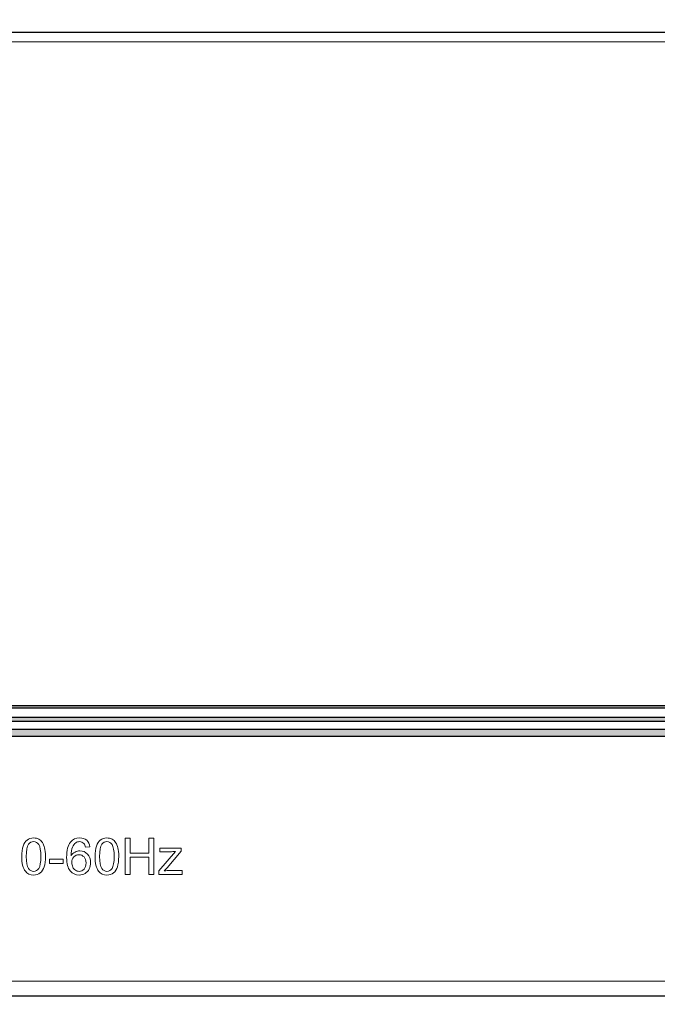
# Model space of a CAD drawing. Header units: inches. Extents: x 0 to 5108, y 0 to 2887.
# Tile 8 of 12: x 305 to 330, y 129 to 169. Entities that reach past the tile are written whole.
import ezdxf

# ---------------------------------------------------------------- set-up
doc = ezdxf.new("R2010")
doc.units = ezdxf.units.IN
doc.header["$MEASUREMENT"] = 0
doc.layers.add('Dimension', color=2, linetype='Continuous', lineweight=9)
doc.styles.add('ROMANS', font='romans')
doc.dimstyles.new('yutana', dxfattribs={"dimscale": 2, "dimtxt": 2, "dimasz": 1.5, "dimexe": 1, "dimexo": 1, "dimgap": 1, "dimtad": 1, "dimdec": 1, "dimzin": 0, "dimdsep": 46, "dimtxsty": 'ROMANS', "dimcen": 0, "dimadec": 0, "dimazin": 0, "dimtp": 0.01, "dimtm": 0.01, "dimtfac": 1, "dimtdec": 1, "dimtmove": 0, "dimatfit": 3, "dimfxl": 1, "dimtolj": 1, "dimtzin": 0, "dimlwd": 0, "dimlwe": 0, "dimarcsym": 0})

# ---------------------------------------------------------------- blocks, each defined once
blk = doc.blocks.new('*D21')
at = {"layer": 'Defpoints', "color": 0}
for p in [(357.306, 190.501), (378.806, 190.501), (274.306, 106.501)]:
    blk.add_point(p, dxfattribs=at)
at = {"layer": 'Dimension', "color": 0, "lineweight": 0}
for p, q in [((359.306, 190.501), (380.806, 190.501)), ((378.806, 112.501), (378.806, 184.501)), ((276.306, 106.501), (380.806, 106.501))]:
    blk.add_line(p, q, dxfattribs=at)
at = {"layer": 'Dimension', "color": 0}
for points in [[(377.806, 184.501), (379.806, 184.501), (378.806, 190.501)], [(377.806, 112.501), (379.806, 112.501), (378.806, 106.501)]]:
    blk.add_solid(points, dxfattribs=at)
at = {"layer": 'Dimension', "color": 0, "insert": (374.306, 148.501), "char_height": 5, "attachment_point": 5, "rotation": 90, "style": 'ROMANS'}
blk.add_mtext('\\A1;84.0', dxfattribs=at)
blk = doc.blocks.new('*D18')
at = {"color": 0, "lineweight": 0}
for p, q in [((274.306, 108.501), (274.306, 209.001)), ((357.306, 192.501), (357.306, 209.001)), ((277.306, 207.001), (354.306, 207.001))]:
    blk.add_line(p, q, dxfattribs=at)
at = {"color": 0}
for points in [[(277.306, 207.501), (277.306, 206.501), (274.306, 207.001)], [(354.306, 207.501), (354.306, 206.501), (357.306, 207.001)]]:
    blk.add_solid(points, dxfattribs=at)
at = {"layer": 'Defpoints', "color": 0}
for p in [(357.306, 207.001), (357.306, 190.501), (274.306, 106.501)]:
    blk.add_point(p, dxfattribs=at)
at = {"color": 0, "insert": (315.806, 211.001), "char_height": 4, "attachment_point": 5, "style": 'ROMANS'}
blk.add_mtext('\\A1;83.0', dxfattribs=at)

msp = doc.modelspace()

# ---------------------------------------------------------------- hatches: boundary and pattern name
h = msp.add_hatch(color=256)
h.paths.add_polyline_path([(276.206, 140.659), (355.206, 140.659), (355.206, 140.747), (276.206, 140.747)])
h.paths.add_polyline_path([(355.206, 140.11), (276.206, 140.11), (276.206, 140.286), (355.206, 140.286)])
h.paths.add_polyline_path([(276.206, 139.512), (355.206, 139.512), (355.206, 139.777), (276.206, 139.777)])

# ---------------------------------------------------------------- linework, layer by layer
at = {"linetype": 'Continuous'}
for p, q in [((276.806, 168.001), (354.806, 168.001)), ((352.806, 129.001), (276.806, 129.001))]:
    msp.add_line(p, q, dxfattribs=at)
at = {"lineweight": 0}
for p, q in [((308.904, 133.922), (308.904, 135.391)), ((308.904, 135.391), (309.098, 135.391)), ((309.098, 135.391), (309.098, 134.787)), ((309.861, 134.787), (309.861, 135.391)), ((309.861, 135.391), (310.056, 135.391)), ((310.056, 135.391), (310.056, 133.922)), ((309.098, 134.787), (309.861, 134.787)), ((305.838, 134.363), (305.838, 134.544)), ((305.838, 134.544), (306.392, 134.544)), ((306.392, 134.363), (305.838, 134.363)), ((306.392, 134.544), (306.392, 134.363)), ((309.861, 134.614), (309.098, 134.614)), ((309.098, 134.614), (309.098, 133.922)), ((309.861, 133.922), (309.861, 134.614)), ((309.098, 133.922), (308.904, 133.922)), ((310.056, 133.922), (309.861, 133.922))]:
    msp.add_line(p, q, dxfattribs=at)
msp.add_lwpolyline([(276.206, 130.601), (276.206, 166.601, -0.414214), (277.206, 167.601), (354.206, 167.601, -0.414214), (355.206, 166.601), (355.206, 132.601), (352.206, 129.601), (277.206, 129.601, -0.414214)], format="xyb", close=True, dxfattribs=at)
for points in [[(276.206, 140.659), (355.206, 140.659), (355.206, 140.747), (276.206, 140.747)], [(355.206, 140.11), (276.206, 140.11), (276.206, 140.286), (355.206, 140.286)], [(276.206, 139.512), (355.206, 139.512), (355.206, 139.777), (276.206, 139.777)]]:
    msp.add_lwpolyline(points, close=True)
for points in [[(304.717, 134.646), (304.717, 134.82), (304.735, 134.96), (304.771, 135.066)], [(304.996, 135.142), (304.933, 135.053), (304.902, 134.887), (304.902, 134.646)], [(305.403, 135.349), (305.463, 135.317), (305.512, 135.272), (305.551, 135.212)], [(305.551, 135.212), (305.589, 135.152), (305.62, 135.079), (305.642, 134.993)], [(306.899, 135.2), (306.842, 135.159), (306.797, 135.098), (306.764, 135.019)], [(307.298, 135.017), (307.282, 135.088), (307.26, 135.139), (307.23, 135.171)], [(307.683, 134.646), (307.683, 134.82), (307.701, 134.96), (307.737, 135.066)], [(307.737, 135.066), (307.772, 135.171), (307.826, 135.253), (307.896, 135.311)], [(307.962, 135.142), (307.9, 135.053), (307.869, 134.887), (307.869, 134.646)], [(308.37, 135.349), (308.429, 135.317), (308.478, 135.272), (308.517, 135.212)], [(308.517, 135.212), (308.556, 135.152), (308.586, 135.079), (308.608, 134.993)], [(304.863, 134.049), (304.765, 134.171), (304.717, 134.37), (304.717, 134.646)], [(306.764, 135.019), (306.731, 134.94), (306.715, 134.826), (306.713, 134.679)], [(307.478, 135.031), (307.478, 135.031), (307.298, 135.017), (307.298, 135.017)], [(307.828, 134.049), (307.732, 134.171), (307.683, 134.37), (307.683, 134.646)], [(310.261, 134.068), (310.261, 134.068), (310.939, 134.846), (310.939, 134.846)], [(310.301, 134.84), (310.301, 134.84), (310.301, 134.986), (310.301, 134.986)], [(310.301, 134.986), (310.301, 134.986), (311.171, 134.986), (311.171, 134.986)], [(310.735, 134.84), (310.735, 134.84), (310.301, 134.84), (310.301, 134.84)], [(311.171, 134.866), (311.171, 134.866), (310.595, 134.191), (310.595, 134.191)], [(310.939, 134.846), (310.862, 134.842), (310.794, 134.84), (310.735, 134.84)], [(311.171, 134.986), (311.171, 134.986), (311.171, 134.866), (311.171, 134.866)], [(306.826, 134.627), (306.77, 134.569), (306.741, 134.492), (306.741, 134.398)], [(306.741, 134.398), (306.741, 134.336), (306.755, 134.276), (306.781, 134.219)], [(305.622, 134.229), (305.587, 134.123), (305.534, 134.041), (305.463, 133.983)], [(306.781, 134.219), (306.807, 134.162), (306.844, 134.119), (306.892, 134.09)], [(308.588, 134.229), (308.553, 134.123), (308.5, 134.041), (308.429, 133.983)], [(310.261, 133.922), (310.261, 133.922), (310.261, 134.068), (310.261, 134.068)], [(311.203, 133.922), (311.203, 133.922), (310.261, 133.922), (310.261, 133.922)], [(310.595, 134.191), (310.595, 134.191), (310.484, 134.068), (310.484, 134.068)], [(310.484, 134.068), (310.565, 134.074), (310.64, 134.077), (310.711, 134.077)], [(310.711, 134.077), (310.711, 134.077), (311.203, 134.077), (311.203, 134.077)], [(311.203, 134.077), (311.203, 134.077), (311.203, 133.922), (311.203, 133.922)]]:
    msp.add_open_spline(points, degree=3, dxfattribs=at)
for points, knots in [([(304.771, 135.066), (304.807, 135.171), (304.86, 135.253), (304.93, 135.311), (305, 135.368), (305.089, 135.397), (305.196, 135.397), (305.275, 135.397), (305.344, 135.381), (305.403, 135.349)], [1, 1, 1, 1, 2, 2, 2, 3, 3, 3, 4, 4, 4, 4]), ([(305.405, 135.128), (305.349, 135.208), (305.278, 135.248), (305.194, 135.248), (305.111, 135.248), (305.045, 135.212), (304.996, 135.142)], [5, 5, 5, 5, 6, 6, 6, 7, 7, 7, 7]), ([(305.405, 134.165), (305.461, 134.245), (305.49, 134.406), (305.49, 134.646), (305.49, 134.888), (305.461, 135.049), (305.405, 135.128)], [3, 3, 3, 3, 4, 4, 4, 5, 5, 5, 5]), ([(306.676, 134.062), (306.581, 134.173), (306.534, 134.355), (306.534, 134.609), (306.534, 134.893), (306.586, 135.099), (306.691, 135.228)], [14, 14, 14, 14, 15, 15, 15, 16, 16, 16, 16]), ([(306.691, 135.228), (306.783, 135.341), (306.906, 135.397), (307.061, 135.397), (307.176, 135.397), (307.271, 135.364), (307.345, 135.3), (307.419, 135.235), (307.463, 135.145), (307.478, 135.031)], [16, 16, 16, 16, 17, 17, 17, 18, 18, 18, 19, 19, 19, 19]), ([(307.23, 135.171), (307.181, 135.223), (307.121, 135.248), (307.05, 135.248), (306.992, 135.248), (306.942, 135.232), (306.899, 135.2)], [2, 2, 2, 2, 3, 3, 3, 4, 4, 4, 4]), ([(307.896, 135.311), (307.967, 135.368), (308.055, 135.397), (308.162, 135.397), (308.241, 135.397), (308.31, 135.381), (308.37, 135.349)], [2, 2, 2, 2, 3, 3, 3, 4, 4, 4, 4]), ([(308.371, 135.128), (308.315, 135.208), (308.244, 135.248), (308.16, 135.248), (308.077, 135.248), (308.011, 135.212), (307.962, 135.142)], [5, 5, 5, 5, 6, 6, 6, 7, 7, 7, 7]), ([(308.371, 134.165), (308.428, 134.245), (308.456, 134.406), (308.456, 134.646), (308.456, 134.888), (308.428, 135.049), (308.371, 135.128)], [3, 3, 3, 3, 4, 4, 4, 5, 5, 5, 5]), ([(304.902, 134.646), (304.902, 134.405), (304.931, 134.244), (304.987, 134.165), (305.044, 134.085), (305.113, 134.045), (305.196, 134.045), (305.279, 134.045), (305.349, 134.085), (305.405, 134.165)], [0, 0, 0, 0, 1, 1, 1, 2, 2, 2, 3, 3, 3, 3]), ([(305.642, 134.993), (305.664, 134.907), (305.675, 134.792), (305.675, 134.646), (305.675, 134.474), (305.657, 134.335), (305.622, 134.229)], [6, 6, 6, 6, 7, 7, 7, 8, 8, 8, 8]), ([(306.713, 134.679), (306.757, 134.745), (306.81, 134.794), (306.872, 134.827), (306.935, 134.859), (307.001, 134.875), (307.07, 134.875), (307.19, 134.875), (307.293, 134.83), (307.377, 134.742)], [6, 6, 6, 6, 7, 7, 7, 8, 8, 8, 9, 9, 9, 9]), ([(307.238, 134.627), (307.184, 134.686), (307.116, 134.715), (307.034, 134.715), (306.952, 134.715), (306.883, 134.686), (306.826, 134.627)], [6, 6, 6, 6, 7, 7, 7, 8, 8, 8, 8]), ([(307.377, 134.742), (307.462, 134.654), (307.504, 134.539), (307.504, 134.399), (307.504, 134.306), (307.484, 134.221), (307.444, 134.142)], [9, 9, 9, 9, 10, 10, 10, 11, 11, 11, 11]), ([(307.869, 134.646), (307.869, 134.405), (307.897, 134.244), (307.953, 134.165), (308.01, 134.085), (308.079, 134.045), (308.162, 134.045), (308.245, 134.045), (308.315, 134.085), (308.371, 134.165)], [0, 0, 0, 0, 1, 1, 1, 2, 2, 2, 3, 3, 3, 3]), ([(308.608, 134.993), (308.63, 134.907), (308.641, 134.792), (308.641, 134.646), (308.641, 134.474), (308.623, 134.335), (308.588, 134.229)], [6, 6, 6, 6, 7, 7, 7, 8, 8, 8, 8]), ([(306.892, 134.09), (306.939, 134.06), (306.989, 134.045), (307.041, 134.045), (307.117, 134.045), (307.182, 134.075), (307.237, 134.137), (307.292, 134.199), (307.32, 134.282), (307.32, 134.388), (307.32, 134.489), (307.292, 134.569), (307.238, 134.627)], [2, 2, 2, 2, 3, 3, 3, 4, 4, 4, 5, 5, 5, 6, 6, 6, 6]), ([(305.463, 133.983), (305.393, 133.926), (305.303, 133.897), (305.196, 133.897), (305.055, 133.897), (304.943, 133.947), (304.863, 134.049)], [9, 9, 9, 9, 10, 10, 10, 11, 11, 11, 11]), ([(307.444, 134.142), (307.404, 134.062), (307.35, 134.002), (307.28, 133.96), (307.211, 133.918), (307.132, 133.897), (307.044, 133.897), (306.894, 133.897), (306.771, 133.952), (306.676, 134.062)], [11, 11, 11, 11, 12, 12, 12, 13, 13, 13, 14, 14, 14, 14]), ([(308.429, 133.983), (308.359, 133.926), (308.27, 133.897), (308.162, 133.897), (308.02, 133.897), (307.909, 133.947), (307.828, 134.049)], [9, 9, 9, 9, 10, 10, 10, 11, 11, 11, 11])]:
    msp.add_open_spline(points, degree=3, knots=knots, dxfattribs=at)

# ---------------------------------------------------------------- dimensions: what is measured, and where the dimension line sits
dim = msp.add_linear_dim(base=(357.306, 207.001), p1=(274.306, 106.501), p2=(357.306, 190.501), dimstyle='yutana')
dim.commit()
dim.dimension.update_dxf_attribs({"geometry": '*D18', "text_midpoint": (315.806, 211.001)})
at = {"layer": 'Dimension', "color": 7}
dim = msp.add_linear_dim(base=(378.806, 190.501), p1=(274.306, 106.501), p2=(357.306, 190.501), angle=90, dimstyle='yutana', override={"dimtxt": 2.5, "dimasz": 3}, dxfattribs=at)
dim.commit()
dim.dimension.update_dxf_attribs({"geometry": '*D21', "text_midpoint": (374.306, 148.501)})

doc.saveas('drawing.dxf')
